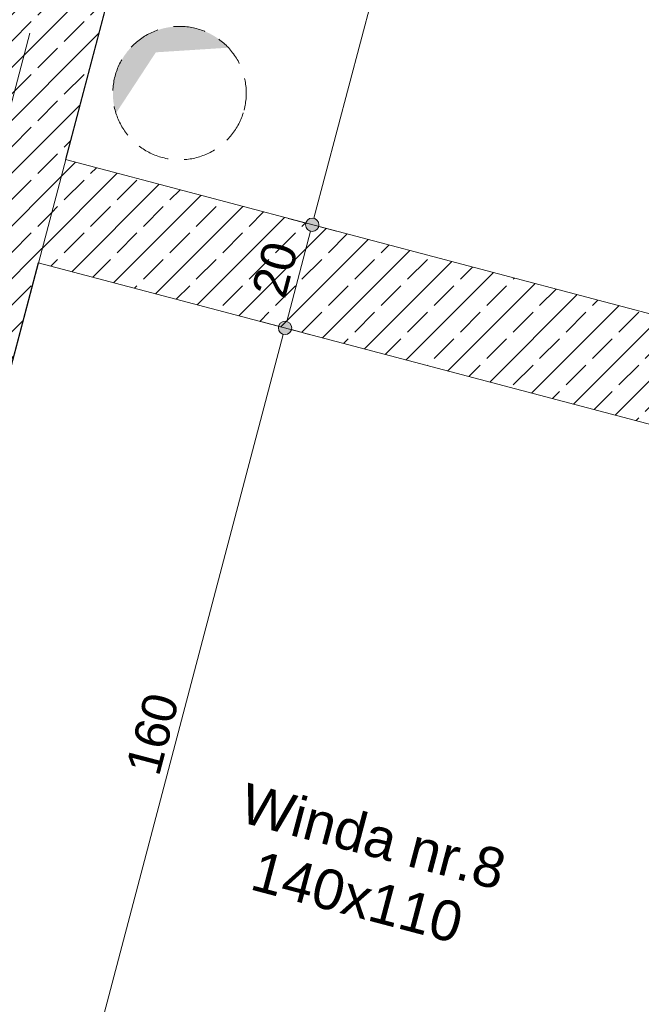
# Model space of a CAD drawing. Header units: millimetres. Extents: x -176817 to 18864955, y -12996033 to 201123.
# Tile 224 of 256: x 159670 to 160835, y 3963 to 5807. Entities that reach past the tile are written whole.
import ezdxf
from ezdxf.enums import TextEntityAlignment as Align

# ---------------------------------------------------------------- set-up
doc = ezdxf.new("R2010")
doc.units = ezdxf.units.MM
doc.header["$MEASUREMENT"] = 0
doc.linetypes.add('Przerywana długa', pattern=[390, 250, -140])
doc.linetypes.add('Przerywana gęsta', pattern=[90, 60, -30])
for name, color, linetype in [('213-A Wymiarowanie wewnętrzne', 7, 'Continuous'), ('230-A Ściany wewnętrzne', 7, 'Continuous'), ('297-A Opisy PW', 7, 'Continuous'), ('410-K Osie', 7, 'Continuous'), ('460-K Stropy', 7, 'Continuous')]:
    doc.layers.add(name, color=color, linetype=linetype)
doc.styles.add('STYL_AUTOMATYCZNY_3', font='arial.ttf')
doc.styles.add('STYL_AUTOMATYCZNY_4', font='arial.ttf')
doc.styles.add('STYL_AUTOMATYCZNY_8', font='ARIALN.TTF')
doc.dimstyles.new('STYL_AUTOMATYCZNY__3', dxfattribs={"dimtxt": 64.999998, "dimasz": 47.5, "dimexe": 0.18, "dimexo": 0.0625, "dimgap": 0, "dimtad": 1, "dimdec": 1, "dimlfac": 0.1, "dimzin": 0, "dimdsep": 46, "dimtxsty": 'STYL_AUTOMATYCZNY_4', "dimblk": 'ARROWHEAD_11', "dimblk1": 'ARROWHEAD_11', "dimblk2": 'ARROWHEAD_11', "dimcen": 0.09, "dimclrd": 30, "dimclre": 30, "dimclrt": 30, "dimazin": 0, "dimtfac": 1, "dimtdec": 4, "dimtmove": 0, "dimatfit": 3, "dimfxl": 0, "dimtolj": 1, "dimtzin": 0, "dimarcsym": 0})
pattern_1 = [(45, (0, 0), (-49.497475, 49.497475), []), (45, (-24.75, 24.75), (-49.497475, 49.497475), [52.5, -17.5])]

# ---------------------------------------------------------------- blocks, each defined once
blk = doc.blocks.new('Strop_31_2', base_point=(160121.9, 6934.2))
at = {"layer": '460-K Stropy', "color": 255, "linetype": 'Continuous', "lineweight": 0, "flags": 128}
blk.add_lwpolyline([(160121.9, 6934.2), (159296.1, 3804.5), (161278.2, 3281.4), (162200.7, 6777.1), (160218.5, 7300.1)], close=True, dxfattribs=at)
blk = doc.blocks.new('Otwór_76_2')
at = {"layer": '460-K Stropy', "linetype": 'Continuous', "lineweight": 0, "true_color": 0x000000}
blk.add_hatch(color=18, dxfattribs=at).paths.add_polyline_path([(159848.4, 5701.6, 0.064588), (159844.3, 5669.7, 0.076733), (159850.1, 5632), (159924.8, 5746.1), (160060.9, 5754.8, 0.142025), (160001.2, 5790.6, 0.064588), (159969.3, 5794.7, 0.340516)])
at = {"layer": '460-K Stropy', "color": 7, "linetype": 'Przerywana gęsta', "lineweight": 0, "flags": 128}
blk.add_lwpolyline([(160090.1, 5637.8, 0.414214), (160001.2, 5790.6, 0.414214), (159848.4, 5701.6, 0.414214), (159937.4, 5548.9, 0.414214)], format="xyb", close=True, dxfattribs=at)
blk = doc.blocks.new('Ściana_89_2', base_point=(159079.6, 3572))
at = {"layer": '230-A Ściany wewnętrzne', "linetype": 'Continuous', "lineweight": 0, "true_color": 0x000000}
h = blk.add_hatch(dxfattribs=at)
h.set_pattern_fill('Beton_zbrojony_0002', color=18, style=0, pattern_type=2)
h.set_pattern_definition(pattern_1)
h.paths.add_polyline_path([(159924.6, 7362.1), (158934.6, 3610.3), (159224.7, 3533.7), (160214.7, 7285.6)])
at = {"layer": '230-A Ściany wewnętrzne', "color": 7, "linetype": 'Continuous', "lineweight": 0, "flags": 128}
for points in [[(159755.4, 5545.2), (160163.7, 7092.2)], [(159296.1, 3804.5), (159704.4, 5351.8)]]:
    blk.add_lwpolyline(points, dxfattribs=at)
blk = doc.blocks.new('*D3086')
at = {"layer": '213-A Wymiarowanie wewnętrzne', "linetype": 'Continuous', "lineweight": 200}
for points in [[(159127.9, 8113.5), (159128.8, 8108.7), (159131.5, 8104.6), (159135.6, 8101.9), (159140.4, 8101), (159145.1, 8101.9), (159149.2, 8104.6), (159151.9, 8108.7), (159152.9, 8113.5), (159151.9, 8118.3), (159149.2, 8122.3), (159145.1, 8125), (159140.4, 8126), (159135.6, 8125), (159131.5, 8122.3), (159128.8, 8118.3)], [(160046.4, 7871.1), (160047.4, 7866.3), (160050.1, 7862.3), (160054.1, 7859.6), (160058.9, 7858.6), (160063.7, 7859.6), (160067.7, 7862.3), (160070.5, 7866.3), (160071.4, 7871.1), (160070.5, 7875.9), (160067.7, 7879.9), (160063.7, 7882.7), (160058.9, 7883.6), (160054.1, 7882.7), (160050.1, 7879.9), (160047.4, 7875.9)]]:
    blk.add_hatch(color=30, dxfattribs=at).paths.add_polyline_path(points)
at = {"layer": '213-A Wymiarowanie wewnętrzne', "color": 30, "linetype": 'Continuous', "lineweight": 0}
for p, q in [((159152.3, 8158.8), (159143.5, 8125.6)), ((159137.2, 8101.4), (159128.4, 8068.2)), ((160046.8, 7874.3), (159152.4, 8110.3)), ((160070.9, 7916.4), (160062.1, 7883.2)), ((160055.7, 7859), (160047, 7825.8)), ((160083.1, 7864.7), (160071, 7867.9))]:
    blk.add_line(p, q, dxfattribs=at)
for centre in [(159140.4, 8113.5), (160058.9, 7871.1)]:
    blk.add_circle(centre, 12.5, dxfattribs=at)
at = {"layer": '213-A Wymiarowanie wewnętrzne', "color": 30, "lineweight": 200, "insert": (159555, 8017.5), "char_height": 65, "attachment_point": 7, "rotation": 345.218, "style": 'STYL_AUTOMATYCZNY_4'}
blk.add_mtext('\\A1;{\\pql;\\fArial|b0|i0|c238|p0;\\W1.000000;95}', dxfattribs=at)
blk = doc.blocks.new('ARROWHEAD_11')
at = {"color": 0, "linetype": 'Continuous', "lineweight": 0}
blk.add_line((0, 0), (-1, 0), dxfattribs=at)
at = {"color": 0, "linetype": 'Continuous', "lineweight": 0, "const_width": 0.25, "flags": 128}
blk.add_lwpolyline([(-0.125, 0, 1), (0.125, 0, 1)], format="xyb", close=True, dxfattribs=at)
blk = doc.blocks.new('*D3115')
at = {"layer": '213-A Wymiarowanie wewnętrzne', "linetype": 'Continuous', "lineweight": 200}
for points in [[(159339.9, 4018), (159340.9, 4013.2), (159343.6, 4009.2), (159347.7, 4006.4), (159352.4, 4005.5), (159357.2, 4006.4), (159361.3, 4009.2), (159364, 4013.2), (159364.9, 4018), (159364, 4022.8), (159361.3, 4026.8), (159357.2, 4029.5), (159352.4, 4030.5), (159347.7, 4029.5), (159343.6, 4026.8), (159340.9, 4022.8)], [(161128.7, 3546), (161129.7, 3541.2), (161132.4, 3537.1), (161136.4, 3534.4), (161141.2, 3533.5), (161146, 3534.4), (161150.1, 3537.1), (161152.8, 3541.2), (161153.7, 3546), (161152.8, 3550.8), (161150.1, 3554.8), (161146, 3557.5), (161141.2, 3558.5), (161136.4, 3557.5), (161132.4, 3554.8), (161129.7, 3550.8)]]:
    blk.add_hatch(color=30, dxfattribs=at).paths.add_polyline_path(points)
at = {"layer": '213-A Wymiarowanie wewnętrzne', "color": 30, "linetype": 'Continuous', "lineweight": 0}
for p, q in [((159349.3, 4005.9), (159340.5, 3972.7)), ((161129.1, 3549.2), (159364.5, 4014.8)), ((161153.2, 3591.3), (161144.4, 3558.1)), ((161138, 3533.9), (161129.3, 3500.7))]:
    blk.add_line(p, q, dxfattribs=at)
blk.add_circle((159352.4, 4018), 12.5, dxfattribs=at)
at = {"layer": '213-A Wymiarowanie wewnętrzne', "color": 30, "lineweight": 200, "insert": (160178.2, 3813.5), "char_height": 65, "attachment_point": 7, "rotation": 345.218, "style": 'STYL_AUTOMATYCZNY_4'}
blk.add_mtext('\\A1;{\\pql;\\fArial|b0|i0|c238|p0;\\W1.000000;185}', dxfattribs=at)
blk = doc.blocks.new('*D3116')
at = {"layer": '213-A Wymiarowanie wewnętrzne', "linetype": 'Continuous', "lineweight": 200}
for points in [[(159049.9, 4094.5), (159050.8, 4089.8), (159053.5, 4085.7), (159057.6, 4083), (159062.4, 4082), (159067.2, 4083), (159071.2, 4085.7), (159073.9, 4089.8), (159074.9, 4094.5), (159073.9, 4099.3), (159071.2, 4103.4), (159067.2, 4106.1), (159062.4, 4107), (159057.6, 4106.1), (159053.5, 4103.4), (159050.8, 4099.3)], [(159339.9, 4018), (159340.9, 4013.2), (159343.6, 4009.2), (159347.7, 4006.4), (159352.4, 4005.5), (159357.2, 4006.4), (159361.3, 4009.2), (159364, 4013.2), (159364.9, 4018), (159364, 4022.8), (159361.3, 4026.8), (159357.2, 4029.5), (159352.4, 4030.5), (159347.7, 4029.5), (159343.6, 4026.8), (159340.9, 4022.8)]]:
    blk.add_hatch(color=30, dxfattribs=at).paths.add_polyline_path(points)
at = {"layer": '213-A Wymiarowanie wewnętrzne', "color": 30, "linetype": 'Continuous', "lineweight": 0}
for p, q in [((159074.3, 4139.9), (159065.6, 4106.6)), ((159050.3, 4097.7), (159038.2, 4100.9)), ((159059.2, 4082.5), (159050.4, 4049.2)), ((159340.4, 4021.2), (159074.5, 4091.4)), ((159364.4, 4063.3), (159355.6, 4030.1))]:
    blk.add_line(p, q, dxfattribs=at)
blk.add_circle((159062.4, 4094.5), 12.5, dxfattribs=at)
at = {"layer": '213-A Wymiarowanie wewnętrzne', "color": 30, "lineweight": 200, "insert": (159162.8, 4081.5), "char_height": 65, "attachment_point": 7, "rotation": 345.218, "style": 'STYL_AUTOMATYCZNY_4'}
blk.add_mtext('\\A1;{\\pql;\\fArial|b0|i0|c238|p0;\\W1.000000;30}', dxfattribs=at)
blk = doc.blocks.new('*D3243')
at = {"layer": '213-A Wymiarowanie wewnętrzne', "linetype": 'Continuous', "lineweight": 200}
for points in [[(160154.4, 5229.8), (160155.3, 5225), (160158, 5220.9), (160162.1, 5218.2), (160166.9, 5217.3), (160171.6, 5218.2), (160175.7, 5220.9), (160178.4, 5225), (160179.4, 5229.8), (160178.4, 5234.5), (160175.7, 5238.6), (160171.6, 5241.3), (160166.9, 5242.3), (160162.1, 5241.3), (160158, 5238.6), (160155.3, 5234.5)], [(159746.1, 3682.4), (159747, 3677.6), (159749.7, 3673.6), (159753.8, 3670.9), (159758.6, 3669.9), (159763.3, 3670.9), (159767.4, 3673.6), (159770.1, 3677.6), (159771.1, 3682.4), (159770.1, 3687.2), (159767.4, 3691.3), (159763.3, 3694), (159758.6, 3694.9), (159753.8, 3694), (159749.7, 3691.3), (159747, 3687.2)]]:
    blk.add_hatch(color=30, dxfattribs=at).paths.add_polyline_path(points)
at = {"layer": '213-A Wymiarowanie wewnętrzne', "color": 30, "linetype": 'Continuous', "lineweight": 0}
for p, q in [((159761.7, 3694.5), (160163.7, 5217.7)), ((159746.5, 3685.6), (159713.2, 3694.4)), ((159803.9, 3670.5), (159770.6, 3679.2))]:
    blk.add_line(p, q, dxfattribs=at)
for centre in [(160166.9, 5229.8), (159758.6, 3682.4)]:
    blk.add_circle(centre, 12.5, dxfattribs=at)
at = {"layer": '213-A Wymiarowanie wewnętrzne', "color": 30, "lineweight": 200, "insert": (159931.2, 4387.5), "char_height": 65, "attachment_point": 7, "rotation": 75.218, "style": 'STYL_AUTOMATYCZNY_4'}
blk.add_mtext('\\A1;{\\pql;\\fArial|b0|i0|c238|p0;\\W1.000000;160}', dxfattribs=at)
blk = doc.blocks.new('*D3244')
at = {"layer": '213-A Wymiarowanie wewnętrzne', "linetype": 'Continuous', "lineweight": 200}
for points in [[(160205.4, 5423.1), (160206.3, 5418.4), (160209.1, 5414.3), (160213.1, 5411.6), (160217.9, 5410.6), (160222.7, 5411.6), (160226.7, 5414.3), (160229.4, 5418.4), (160230.4, 5423.1), (160229.4, 5427.9), (160226.7, 5432), (160222.7, 5434.7), (160217.9, 5435.6), (160213.1, 5434.7), (160209.1, 5432), (160206.3, 5427.9)], [(160154.4, 5229.8), (160155.3, 5225), (160158, 5220.9), (160162.1, 5218.2), (160166.9, 5217.3), (160171.6, 5218.2), (160175.7, 5220.9), (160178.4, 5225), (160179.4, 5229.8), (160178.4, 5234.5), (160175.7, 5238.6), (160171.6, 5241.3), (160166.9, 5242.3), (160162.1, 5241.3), (160158, 5238.6), (160155.3, 5234.5)]]:
    blk.add_hatch(color=30, dxfattribs=at).paths.add_polyline_path(points)
at = {"layer": '213-A Wymiarowanie wewnętrzne', "color": 30, "linetype": 'Continuous', "lineweight": 0}
for p, q in [((160205.8, 5426.3), (160172.6, 5435.1)), ((160170.1, 5241.8), (160214.7, 5411.1)), ((160263.2, 5411.2), (160230, 5419.9)), ((160154.8, 5232.9), (160121.5, 5241.7)), ((160212.2, 5217.8), (160178.9, 5226.6))]:
    blk.add_line(p, q, dxfattribs=at)
blk.add_circle((160217.9, 5423.1), 12.5, dxfattribs=at)
at = {"layer": '213-A Wymiarowanie wewnętrzne', "color": 30, "lineweight": 200, "insert": (160167.2, 5281.8), "char_height": 65, "attachment_point": 7, "rotation": 75.218, "style": 'STYL_AUTOMATYCZNY_4'}
blk.add_mtext('\\A1;{\\pql;\\fArial|b0|i0|c238|p0;\\W1.000000;20}', dxfattribs=at)
blk = doc.blocks.new('*D3245')
at = {"layer": '213-A Wymiarowanie wewnętrzne', "linetype": 'Continuous', "lineweight": 200}
for points in [[(160613.6, 6970.2), (160614.6, 6965.4), (160617.3, 6961.3), (160621.3, 6958.6), (160626.1, 6957.7), (160630.9, 6958.6), (160635, 6961.3), (160637.7, 6965.4), (160638.6, 6970.2), (160637.7, 6975), (160635, 6979), (160630.9, 6981.7), (160626.1, 6982.7), (160621.3, 6981.7), (160617.3, 6979), (160614.6, 6975)], [(160205.4, 5423.1), (160206.3, 5418.4), (160209.1, 5414.3), (160213.1, 5411.6), (160217.9, 5410.6), (160222.7, 5411.6), (160226.7, 5414.3), (160229.4, 5418.4), (160230.4, 5423.1), (160229.4, 5427.9), (160226.7, 5432), (160222.7, 5434.7), (160217.9, 5435.6), (160213.1, 5434.7), (160209.1, 5432), (160206.3, 5427.9)]]:
    blk.add_hatch(color=30, dxfattribs=at).paths.add_polyline_path(points)
at = {"layer": '213-A Wymiarowanie wewnętrzne', "color": 30, "linetype": 'Continuous', "lineweight": 0}
for p, q in [((160614, 6973.4), (160580.8, 6982.1)), ((160221.1, 5435.2), (160622.9, 6958.1)), ((160671.4, 6958.2), (160638.2, 6967))]:
    blk.add_line(p, q, dxfattribs=at)
blk.add_circle((160626.1, 6970.2), 12.5, dxfattribs=at)
at = {"layer": '213-A Wymiarowanie wewnętrzne', "color": 30, "lineweight": 200, "insert": (160390.5, 6128.1), "char_height": 65, "attachment_point": 7, "rotation": 75.218, "style": 'STYL_AUTOMATYCZNY_4'}
blk.add_mtext('\\A1;{\\pql;\\fArial|b0|i0|c238|p0;\\W1.000000;160}', dxfattribs=at)
blk = doc.blocks.new('Ściana_300_2', base_point=(161615.4, 4951))
at = {"layer": '230-A Ściany wewnętrzne', "linetype": 'Continuous', "lineweight": 0, "true_color": 0x000000}
h = blk.add_hatch(dxfattribs=at)
h.set_pattern_fill('Beton_zbrojony_0002', color=18, style=0, pattern_type=2)
h.set_pattern_definition(pattern_1)
h.paths.add_polyline_path([(161544.2, 5073.2), (159755.4, 5545.2), (159704.4, 5351.8), (161493.2, 4879.8)])
at = {"layer": '230-A Ściany wewnętrzne', "color": 7, "linetype": 'Continuous', "lineweight": 0, "flags": 128}
for points in [[(161544.2, 5073.2), (159755.4, 5545.2)], [(159704.4, 5351.8), (161493.2, 4879.8)]]:
    blk.add_lwpolyline(points, dxfattribs=at)
blk = doc.blocks.new('Standardowy znacznik osi[637]_2', base_point=(176872.4, 70903.1))
at = {"layer": '410-K Osie', "color": 5, "linetype": 'Przerywana długa', "lineweight": 0}
blk.add_line((176107, 68002.4), (155080.9, -11679.8), dxfattribs=at)
at = {"layer": '410-K Osie', "color": 7, "lineweight": 0, "style": 'STYL_AUTOMATYCZNY_8'}
for tag, p in [('AC_MarkerText_1_0', (176925.3, 71072.7)), ('AC_MarkerText_1_1', (154304.6, -14652.6))]:
    blk.add_attdef(tag, text='', height=100, rotation=345.218, dxfattribs=at).set_placement(p, align=Align.TOP_CENTER)

msp = doc.modelspace()

# ---------------------------------------------------------------- block references
at = {"layer": '230-A Ściany wewnętrzne', "color": 7, "lineweight": 0}
for name, p in [('Ściana_89_2', (159079.62, 3571.99)), ('Ściana_300_2', (161615.37, 4950.95))]:
    msp.add_blockref(name, p, dxfattribs=at)
at = {"layer": '410-K Osie', "color": 5, "linetype": 'Continuous', "lineweight": 0}
msp.add_blockref('Standardowy znacznik osi[637]_2', (176872.44, 70903.06), dxfattribs=at)
at = {"layer": '460-K Stropy', "color": 255, "linetype": 'Continuous', "lineweight": 0}
msp.add_blockref('Strop_31_2', (160121.93, 6934.21), dxfattribs=at)
at = {"layer": '460-K Stropy', "color": 7, "linetype": 'Continuous', "lineweight": 0}
msp.add_blockref('Otwór_76_2', (0, 0), dxfattribs=at)

# ---------------------------------------------------------------- texts
at = {"layer": '297-A Opisy PW', "color": 7, "linetype": 'Continuous', "lineweight": 0, "insert": (160317.15, 4220.08), "char_height": 75, "attachment_point": 5, "rotation": 345.21803, "line_spacing_factor": 0.938208, "style": 'STYL_AUTOMATYCZNY_3'}
msp.add_mtext('\\A1;{\\pqc;\\fArial|b0|i0|c238|p0;\\W1.000000;Winda nr.8\\P\\pqc;\\fArial|b0|i0|c238|p0;\\W1.000000;1\\fArial|b0|i0|c238|p0;\\W1.000000;40\\fArial|b0|i0|c238|p0;\\W1.000000;x110}', dxfattribs=at)

# ---------------------------------------------------------------- dimensions: what is measured, and where the dimension line sits
at = {"layer": '213-A Wymiarowanie wewnętrzne', "color": 30, "linetype": 'Continuous', "lineweight": 200}
for base, p1, p2, angle, picture, middle, turn in [((159140.35, 8113.49), (159429.6, 5486.2), (159352.96, 8919.22), 165.21803, '*D3086', (159611.13, 8036.32), 345.21803), ((159062.37, 4094.54), (160163.65, 7092.22), (159429.6, 5486.2), 165.21803, '*D3116', (159218.91, 4100.29), 345.21803), ((159352.44, 4018), (161952.42, 6620.21), (160163.65, 7092.22), 165.21803, '*D3115', (160258.28, 3826.03), 345.21803), ((160626.12, 6970.18), (159755.42, 5545.17), (160163.65, 7092.22), 75.21803, '*D3245', (160377.97, 6208.11), 75.21803), ((160217.89, 5423.14), (159704.4, 5351.79), (159755.42, 5545.17), 75.21803, '*D3244', (160148.35, 5337.95), 75.21803), ((160166.86, 5229.76), (159296.09, 3804.45), (159704.4, 5351.79), 75.21803, '*D3243', (159918.67, 4467.54), 75.21803)]:
    dim = msp.add_linear_dim(base=base, p1=p1, p2=p2, angle=angle, dimstyle='STYL_AUTOMATYCZNY__3', dxfattribs=at)
    dim.commit()
    dim.dimension.update_dxf_attribs({"geometry": picture, "text_midpoint": middle, "dimtype": 160, "text_rotation": turn})

doc.saveas('drawing.dxf')
